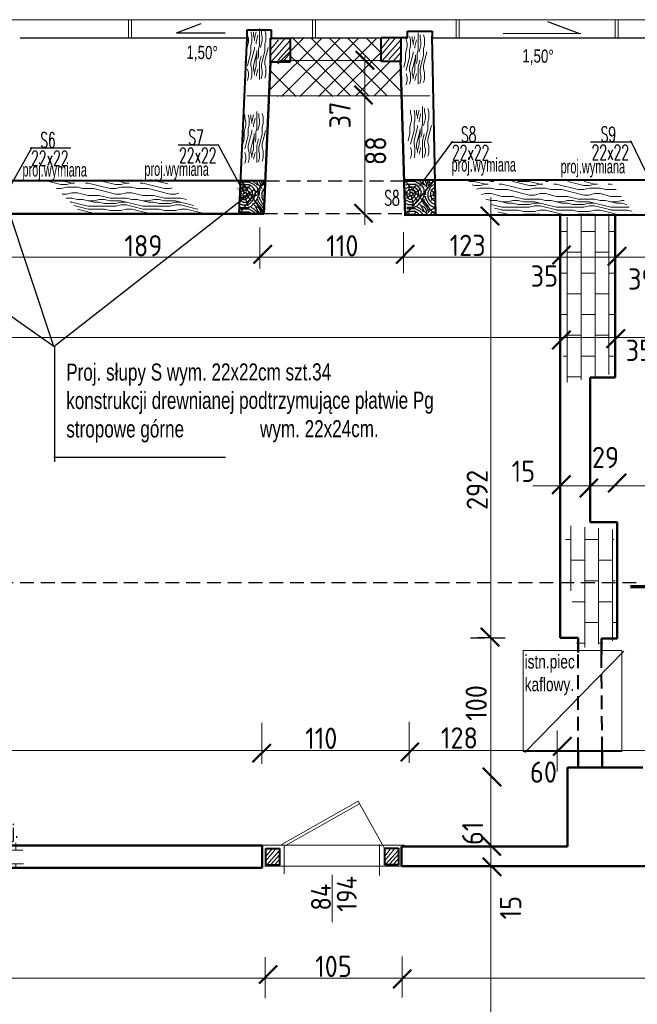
# Model space of a CAD drawing. Header units: millimetres. Extents: x 5545 to 136433, y -146986 to -36607.
# Tile 158 of 159: x 36452 to 36905, y -47318 to -46596. Entities that reach past the tile are written whole.
import ezdxf

# ---------------------------------------------------------------- set-up
doc = ezdxf.new("R2010")
doc.units = ezdxf.units.MM
doc.header["$LTSCALE"] = 8
doc.linetypes.add('DASHDOTX2', pattern=[50.8, 25.4, -12.7, 0, -12.7])
doc.linetypes.add('VERDECKT', pattern=[9.525, 6.35, -3.175])
for name, color, linetype, lineweight in [('0_Nr_Pióra__3', 7, 'Continuous', 50), ('OGËLNE_01', 7, 'Continuous', 13), ('Standard', 7, 'Continuous', 25)]:
    doc.layers.add(name, color=color, linetype=linetype, lineweight=lineweight)
for name, color, linetype in [('3 OKNA I DRZWI', 4, 'Continuous'), ('5 WYMIAROWANIE', 253, 'Continuous'), ('Arc_opisy', 18, 'Continuous'), ('RCAD_opis kształtu pręta', 7, 'Continuous')]:
    doc.layers.add(name, color=color, linetype=linetype)
doc.layers.add('cegły_Nr_Pióra__61', color=7, linetype='Continuous', lineweight=20, true_color=0x6a6a6a)
doc.styles.add('c20', font='simplex.shx', dxfattribs={"width": 0.7})
doc.styles.add('ISOCP', font='ISOCP.SHX')
doc.styles.add('TXT100', font='bikroms.shx', dxfattribs={"width": 0.75, "height": 20})
doc.styles.add('TXT50', font='bikroms.shx', dxfattribs={"width": 0.75, "height": 10})

# ---------------------------------------------------------------- blocks, each defined once
blk = doc.blocks.new('G$C27FEC524')
at = {"layer": '0_Nr_Pióra__3', "color": 250, "lineweight": 15}
for p, q in [((10.62, 38.11), (10.62, 25.61)), ((12.05, 36.71), (12.05, 34.21)), ((15.18, 34.2), (14.56, 36.7)), ((1.87, 35.61), (1.87, 33.11)), ((1.87, 33.11), (2.5, 30.61)), ((2.5, 30.61), (2.5, 28.11)), ((5, 33.11), (4.37, 35.61)), ((5, 33.11), (5, 28.11)), ((6.25, 35.61), (6.25, 33.11)), ((6.25, 33.11), (6.87, 30.61)), ((6.87, 30.61), (6.87, 29.36)), ((8.12, 35.62), (6.88, 30.62)), ((9.38, 33.12), (8.13, 28.12)), ((12.68, 29.2), (11.43, 24.21)), ((12.06, 34.2), (12.68, 31.71)), ((12.68, 31.71), (12.68, 29.21)), ((15.18, 29.21), (14.56, 26.71)), ((15.18, 34.21), (15.18, 29.21)), ((2.5, 28.11), (1.25, 23.11)), ((1.25, 23.11), (1.25, 18.11)), ((5, 28.11), (4.37, 25.62)), ((4.37, 25.61), (4.37, 20.61)), ((6.87, 23.11), (4.38, 13.12)), ((6.87, 24.36), (6.87, 23.11)), ((8.12, 28.11), (8.12, 26.86)), ((8.75, 21.86), (8.75, 18.11)), ((10, 23.11), (10.62, 25.61)), ((10, 23.11), (10, 18.11)), ((14.56, 21.71), (12.06, 11.72)), ((14.55, 26.71), (14.55, 21.71)), ((17.06, 24.21), (14.56, 14.22)), ((1.25, 18.11), (0, 13.11)), ((4.37, 20.61), (1.88, 10.62)), ((8.75, 20.61), (6.25, 10.62)), ((8.12, 15.61), (8.75, 18.11)), ((8.12, 15.61), (8.12, 10.61)), ((10, 18.11), (9.37, 15.62)), ((11.87, 18.11), (10.62, 13.12)), ((1.87, 8.11), (2.5, 5.61)), ((4.37, 13.11), (4.37, 10.61)), ((5, 8.11), (4.37, 10.61)), ((5, 8.11), (5, 3.11)), ((6.25, 10.61), (6.25, 8.11)), ((6.25, 8.11), (6.87, 5.61)), ((8.12, 10.62), (6.88, 5.62)), ((9.38, 8.12), (8.13, 3.12)), ((10.62, 13.11), (10.62, 0.61)), ((12.05, 11.71), (12.05, 9.21)), ((12.06, 9.2), (12.68, 6.71)), ((14.55, 14.21), (14.55, 11.71)), ((15.18, 9.2), (14.56, 11.7)), ((15.18, 9.21), (15.18, 4.21)), ((2.5, 3.11), (1.72, 0)), ((2.5, 5.61), (2.5, 3.11)), ((5, 3.11), (4.37, 0.62)), ((6.87, 5.61), (6.87, 4.36)), ((12.68, 4.2), (11.9, 1.1)), ((12.68, 6.71), (12.68, 4.21)), ((15.18, 4.21), (14.56, 1.71))]:
    blk.add_line(p, q, dxfattribs=at)
blk = doc.blocks.new('G$CA1BC58CF')
at = {"layer": 'Arc_opisy', "lineweight": 25, "ltscale": 0.2}
blk.add_blockref('G$C27FEC524', (0, 0), dxfattribs=at)
blk = doc.blocks.new('G$C2D5568B3')
at = {"layer": '5 WYMIAROWANIE', "lineweight": 15}
blk.add_hatch(color=7, dxfattribs=at).paths.add_polyline_path([(4.67, 8.25), (0, 0), (9.48, 0.08)])
blk = doc.blocks.new('G$CB5EE3834')
at = {"layer": 'Arc_opisy', "lineweight": 25, "ltscale": 0.2}
blk.add_blockref('G$C2D5568B3', (0, 0), dxfattribs=at)
blk = doc.blocks.new('G$C1A704194')
at = {"layer": 'Arc_opisy', "lineweight": 25, "ltscale": 0.2, "rotation": 43.91907581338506}
blk.add_blockref('G$CB5EE3834', (2.36, 0), dxfattribs=at)
blk = doc.blocks.new('G$C86EB5530')
at = {"layer": 'OGËLNE_01', "color": 7, "linetype": 'Continuous', "lineweight": 25, "style": 'TXT50', "width": 0.6}
blk.add_text('proj.wymiana', height=10, rotation=270, dxfattribs=at).set_placement((3.33, 56.29))

msp = doc.modelspace()

# ---------------------------------------------------------------- hatches: boundary and pattern name
at = {"layer": 'Arc_opisy', "lineweight": 9, "ltscale": 0.2}
h = msp.add_hatch(dxfattribs=at)
h.set_pattern_fill('panel', color=252, scale=40, style=0, pattern_type=2)
h.set_pattern_definition([(0, (-1182.067, 0.15), (0, 40), [8, -12, 4, -16]), (0, (-1154.067, 1.15), (0, 40), [8, -32]), (0, (-1158.067, 3.15), (0, 40), [4, -36]), (0, (-1180.067, 4.15), (0, 40), [2, -28, 2, -8]), (0, (-1166.067, 6.15), (0, 40), [8, -12, 2, -18]), (0, (-1176.067, 7.15), (0, 40), [6, -34]), (0, (-1166.067, 8.15), (0, 40), [12, -28]), (0, (-1178.067, 9.15), (0, 40), [8, -32]), (0, (-1162.067, 10.15), (0, 40), [20, -20]), (0, (-1174.067, 12.15), (0, 40), [4, -12, 8, -16]), (0, (-1146.067, 13.15), (0, 40), [8, -32]), (0, (-1154.067, 14.15), (0, 40), [4, -36]), (0, (-1162.067, 15.15), (0, 40), [4, -36]), (0, (-1182.067, 16.15), (0, 40), [8, -32]), (0, (-1162.067, 17.15), (0, 40), [8, -32]), (0, (-1162.067, 19.15), (0, 40), [8, -8, 8, -16]), (0, (-1170.067, 21.15), (0, 40), [4, -20, 8, -8]), (0, (-1162.067, 22.15), (0, 40), [12, -28]), (0, (-1162.067, 24.15), (0, 40), [8, -32]), (0, (-1178.067, 25.15), (0, 40), [12, -16, 4, -8]), (0, (-1178.067, 27.15), (0, 40), [20, -20]), (0, (-1154.067, 28.15), (0, 40), [4, -36]), (0, (-1166.067, 29.15), (0, 40), [8, -32]), (0, (-1174.067, 30.15), (0, 40), [4, -16, 4, -16]), (0, (-1178.067, 31.15), (0, 40), [4, -12, 8, -16]), (0, (-1170.067, 32.15), (0, 40), [4, -20, 4, -12]), (0, (-1162.067, 33.15), (0, 40), [12, -28]), (0, (-1178.067, 35.15), (0, 40), [8, -32]), (0, (-1158.067, 36.15), (0, 40), [4, -36]), (0, (-1150.067, 37.15), (0, 40), [4, -36]), (14.036243, (-1154.067, 3.15), (40, -1e-09), [4.12, -160.80422]), (14.036243, (-1150.067, 12.15), (40, -1e-09), [4.12, -160.80422]), (14.036243, (-1154.067, 36.15), (40, -1e-09), [4.12, -160.80422]), (14.036243, (-1166.067, 21.15), (40, -1e-09), [4.12, -160.80422]), (14.036243, (-1158.067, 27.15), (40, -1e-09), [4.12, -160.80422]), (14.036243, (-1154.067, 24.15), (40, -1e-09), [4.12, -160.80422]), (14.036243, (-1174.067, 31.15), (40, -1e-09), [4.12, -160.80422]), (14.036243, (-1158.067, 29.15), (40, -1e-09), [4.12, -160.80422]), (14.036243, (-1150.067, 14.15), (40, -1e-09), [8.24, -156.68422]), (14.036243, (-1154.067, 17.15), (40, -1e-09), [8.24, -156.68422]), (14.036243, (-1154.067, 19.15), (40, -1e-09), [8.24, -156.68422]), (165.963757, (-1166.067, 6.15), (-40, -1e-09), [4.12, -8.24, 4.12, -148.444221]), (165.963757, (-1174.067, 12.15), (-40, -1e-09), [4.12, -160.80422]), (165.963757, (-1174.067, 30.15), (-40, -1e-09), [8.24, -156.68422]), (194.036243, (-1154.067, 1.15), (-40, 1e-09), [4.12, -160.80422]), (345.963757, (-1146.067, 1.15), (40, 1e-09), [4.12, -160.80422]), (345.963757, (-1158.067, 15.15), (40, 1e-09), [4.12, -160.80422]), (345.963757, (-1150.067, 22.15), (40, 1e-09), [4.12, -160.80422]), (345.963757, (-1166.067, 25.15), (40, 1e-09), [4.12, -160.80422]), (345.963757, (-1170.067, 30.15), (40, 1e-09), [4.12, -160.80422]), (345.963757, (-1166.067, 32.15), (40, 1e-09), [4.12, -160.80422]), (345.963757, (-1166.067, 25.15), (40, 1e-09), [4.12, -160.80422]), (345.963757, (-1154.067, 31.15), (40, 1e-09), [16.48, -148.44422]), (345.963757, (-1178.067, 4.15), (40, 1e-09), [16.48, -148.44422]), (345.963757, (-1174.067, 7.15), (40, 1e-09), [16.48, -148.44422]), (345.963757, (-1170.067, 9.15), (40, 1e-09), [4.12, -8.24, 8.24, -144.324221]), (345.963757, (-1170.067, 12.15), (40, 1e-09), [8.24, -8.24, 8.24, -140.204221]), (345.963757, (-1174.067, 16.15), (40, 1e-09), [16.48, -148.44422]), (345.963757, (-1178.067, 19.15), (40, 1e-09), [16.48, -148.44422]), (345.963757, (-1178.067, 21.15), (40, 1e-09), [16.48, -148.44422]), (345.963757, (-1150.067, 33.15), (40, 1e-09), [4.12, -160.80422]), (345.963768, (-1146.067, 37.15), (40, 7.7e-06), [8.24, -156.68422]), (345.963768, (-1170.067, 35.15), (40, 7.7e-06), [8.24, -156.68422]), (345.963758, (-1174.067, 0.15), (40, 7e-07), [16.48, -148.44422]), (345.963758, (-1150.067, 28.15), (40, 7e-07), [12.36, -152.56422]), (345.963758, (-1146.067, 25.15), (40, 7e-07), [24.72, -140.20422])])
h.paths.add_polyline_path([(36472.555, -46713.881), (36497.072, -46737.734), (36586.026, -46737.9), (36556.375, -46713.052)])
at = {"layer": 'Arc_opisy', "lineweight": 25, "ltscale": 0.2}
h = msp.add_hatch(dxfattribs=at)
h.set_pattern_fill('logend', color=250, scale=20, style=0, pattern_type=2)
h.set_pattern_definition([(0, (-3964.713, 4265.506), (20, 20), [6, -14]), (0, (-3964.713, 4266.506), (20, 20), [6, -14]), (0, (-3963.713, 4268.506), (20, 20), [4, -16]), (0, (-3962.713, 4270.506), (20, 20), [3, -17]), (0, (-3962.713, 4272.506), (20, 20), [2, -18]), (0, (-3967.713, 4274.506), (20, 20), [1, -5, 1, -13]), (0, (-3964.713, 4275.506), (20, 20), [1, -8, 3, -8]), (0, (-3960.713, 4276.506), (20, 20), [1, -1, 1, -17]), (0, (-3961.713, 4277.506), (20, 20), [1, -19]), (0, (-3962.713, 4279.506), (20, 20), [3, -17]), (0, (-3962.713, 4281.506), (20, 20), [4, -16]), (0, (-3963.713, 4283.506), (20, 20), [5, -6, 1, -8]), (90, (-3971.713, 4271.506), (-20, 20), [1, -2, 5, -12]), (90, (-3970.713, 4273.506), (-20, 20), [1, -1, 3, -15]), (90, (-3969.713, 4281.506), (-20, 20), [2, -18]), (90, (-3968.713, 4273.506), (-20, 20), [4, -6, 1, -9]), (90, (-3967.713, 4284.506), (-20, 20), [1, -19]), (90, (-3966.713, 4274.506), (-20, 20), [3, -17]), (90, (-3964.713, 4275.506), (-20, 20), [2, -18]), (90, (-3962.713, 4275.506), (-20, 20), [1, -3, 3, -13]), (90, (-3961.713, 4276.506), (-20, 20), [1, -19]), (90, (-3960.713, 4272.506), (-20, 20), [2.8, -17.2]), (90, (-3959.713, 4268.506), (-20, 20), [2, -18]), (90, (-3957.713, 4276.506), (-20, 20), [1, -19]), (90, (-3955.713, 4275.506), (-20, 20), [3, -17]), (90, (-3953.713, 4275.506), (-20, 20), [3, -17]), (45, (-3956.713, 4267.506), (2e-15, 20), [1.4142, -1.4142, 1.4142, -24.0416712]), (45, (-3960.713, 4272.506), (2e-15, 20), [2.8284, -25.455871]), (45, (-3968.713, 4282.506), (2e-15, 20), [2.8284, -25.455871]), (45, (-3964.713, 4277.506), (2e-15, 20), [2.8284, -25.455871]), (45, (-3963.713, 4273.506), (2e-15, 20), [2.8284, -25.455871]), (45, (-3957.713, 4269.506), (2e-15, 20), [2.8284, -25.455871]), (45, (-3959.713, 4270.506), (2e-15, 20), [4.24264, -24.041631]), (45, (-3965.713, 4279.506), (2e-15, 20), [1.4142, -26.870071]), (45, (-3966.713, 4281.506), (2e-15, 20), [1.4142, -26.870071]), (45, (-3958.713, 4281.506), (2e-15, 20), [1.4142, -26.870071]), (45, (-3966.713, 4271.506), (2e-15, 20), [1.4142, -26.870071]), (45, (-3955.713, 4278.506), (2e-15, 20), [1.4142, -26.870071]), (45, (-3962.713, 4276.506), (2e-15, 20), [1.4142, -26.870071]), (45, (-3960.713, 4278.506), (2e-15, 20), [1.4142, -26.870071]), (135, (-3961.713, 4274.506), (-20, 2e-15), [1.4142, -1.4142, 4.24264, -21.2132312]), (135, (-3958.713, 4274.506), (-20, 2e-15), [1.4142, -26.870071]), (135, (-3958.713, 4267.506), (-20, 2e-15), [1.4142, -26.870071]), (135, (-3962.713, 4272.506), (-20, 2e-15), [1.4142, -26.870071]), (135, (-3959.713, 4276.506), (-20, 2e-15), [1.4142, -26.870071]), (135, (-3964.713, 4271.506), (-20, 2e-15), [1.4142, -26.870071]), (135, (-3956.713, 4271.506), (-20, 2e-15), [1.4142, -26.870071]), (135, (-3970.713, 4265.506), (-20, 2e-15), [1.4142, -26.870071]), (135, (-3969.713, 4266.506), (-20, 2e-15), [2.8284, -25.455871]), (135, (-3968.713, 4267.506), (-20, 2e-15), [2.8284, -25.455871]), (135, (-3966.713, 4267.506), (-20, 2e-15), [2.8284, -25.455871]), (135, (-3965.713, 4269.506), (-20, 2e-15), [2.8284, -25.455871]), (135, (-3957.713, 4277.506), (-20, 2e-15), [2.8284, -25.455871]), (135, (-3953.713, 4267.506), (-20, 2e-15), [2.8284, -25.455871]), (135, (-3952.713, 4283.506), (-20, 2e-15), [2.8284, -25.455871]), (135, (-3952.713, 4281.506), (-20, 2e-15), [2.8284, -25.455871]), (135, (-3954.713, 4280.506), (-20, 2e-15), [2.8284, -25.455871]), (135, (-3968.713, 4280.506), (-20, 2e-15), [4.24264, -24.041631]), (135, (-3955.713, 4278.506), (-20, 2e-15), [4.24264, -24.041631]), (26.565051, (-3966.713, 4284.506), (20, 8e-09), [2.236, -42.4853595]), (26.565051, (-3966.713, 4274.506), (20, 8e-09), [2.236, -42.4853595]), (26.565051, (-3964.713, 4280.506), (20, 8e-09), [2.236, -42.4853595]), (26.565051, (-3958.713, 4266.506), (20, 8e-09), [2.236, -42.4853595]), (26.565051, (-3959.713, 4268.506), (20, 8e-09), [2.236, -42.4853595]), (26.565051, (-3965.713, 4272.506), (20, 8e-09), [2.236, -42.4853595]), (26.565051, (-3965.713, 4282.506), (20, 8e-09), [2.236, -42.4853595]), (26.565051, (-3959.713, 4276.506), (20, 8e-09), [4.472, -40.2493595]), (63.434949, (-3959.713, 4279.506), (1e-09, 20), [2.236, -42.4853595]), (63.434949, (-3956.713, 4273.506), (1e-09, 20), [2.236, -42.4853595]), (63.434949, (-3966.713, 4277.506), (1e-09, 20), [2.236, -42.4853595]), (63.434949, (-3970.713, 4278.506), (1e-09, 20), [2.236, -42.4853595]), (63.434949, (-3958.713, 4274.506), (1e-09, 20), [2.236, -42.4853595]), (63.434949, (-3960.713, 4274.506), (1e-09, 20), [2.236, -42.4853595]), (63.434949, (-3968.713, 4277.506), (1e-09, 20), [4.472, -40.2493595]), (63.434949, (-3953.713, 4270.506), (1e-09, 20), [4.472, -40.2493595]), (63.434949, (-3955.713, 4271.506), (1e-09, 20), [4.472, -40.2493595]), (116.565051, (-3971.713, 4268.506), (-8e-09, 20), [2.236, -42.4853595]), (116.565051, (-3971.713, 4279.506), (-8e-09, 20), [2.236, -42.4853595]), (116.565051, (-3967.713, 4265.506), (-8e-09, 20), [2.236, -42.4853595]), (116.565051, (-3969.713, 4283.506), (-8e-09, 20), [2.236, -42.4853595]), (116.565051, (-3967.713, 4271.506), (-8e-09, 20), [2.236, -42.4853595]), (116.565051, (-3963.713, 4273.506), (-8e-09, 20), [2.236, -42.4853595]), (116.565051, (-3961.713, 4277.506), (-8e-09, 20), [2.236, -42.4853595]), (116.565051, (-3970.713, 4269.506), (6.4e-06, 20.0000032), [2.236, -42.4853595]), (116.565051, (-3965.713, 4272.506), (-8e-09, 20), [2.236, -42.4853595]), (116.565051, (-3959.713, 4270.506), (-8e-09, 20), [2.236, -42.4853595]), (116.565051, (-3957.713, 4272.506), (-8e-09, 20), [2.236, -42.4853595]), (116.565051, (-3953.713, 4278.506), (-8e-09, 20), [2.236, -42.4853595]), (116.565051, (-3968.713, 4284.506), (-8e-09, 20), [2.236, -42.4853595]), (116.565051, (-3971.713, 4283.506), (-8e-09, 20), [4.472, -40.2493595]), (116.565051, (-3968.713, 4269.506), (-8e-09, 20), [4.472, -40.2493595]), (153.434949, (-3971.713, 4266.506), (-20, 1e-09), [2.236, -42.4853595]), (153.434949, (-3954.713, 4265.506), (-20, 1e-09), [2.236, -42.4853595]), (153.434949, (-3955.713, 4275.506), (-20, 1e-09), [2.236, -42.4853595]), (153.434949, (-3963.713, 4268.506), (-20, 1e-09), [2.236, -42.4853595]), (153.434949, (-3964.713, 4266.506), (-20, 1e-09), [2.236, -42.4853595]), (153.434949, (-3962.713, 4270.506), (-20, 1e-09), [2.236, -42.4853595]), (153.434949, (-3956.713, 4282.506), (-20, 1e-09), [2.236, -42.4853595]), (153.434949, (-3954.713, 4283.506), (-20, 1e-09), [4.472, -40.2493595])])
h.paths.add_polyline_path([(36735.011, -46713.668), (36735.721, -46738.768), (36755.965, -46738.982), (36755.706, -46713.617)])
h = msp.add_hatch(dxfattribs=at)
h.set_pattern_fill('logend', color=250, scale=20, style=0, pattern_type=2)
h.set_pattern_definition([(0, (-4086.466, 4265.218), (20, 20), [6, -14]), (0, (-4086.466, 4266.218), (20, 20), [6, -14]), (0, (-4085.466, 4268.218), (20, 20), [4, -16]), (0, (-4084.466, 4270.218), (20, 20), [3, -17]), (0, (-4084.466, 4272.218), (20, 20), [2, -18]), (0, (-4089.466, 4274.218), (20, 20), [1, -5, 1, -13]), (0, (-4086.466, 4275.218), (20, 20), [1, -8, 3, -8]), (0, (-4082.466, 4276.218), (20, 20), [1, -1, 1, -17]), (0, (-4083.466, 4277.218), (20, 20), [1, -19]), (0, (-4084.466, 4279.218), (20, 20), [3, -17]), (0, (-4084.466, 4281.218), (20, 20), [4, -16]), (0, (-4085.466, 4283.218), (20, 20), [5, -6, 1, -8]), (90, (-4093.466, 4271.218), (-20, 20), [1, -2, 5, -12]), (90, (-4092.466, 4273.218), (-20, 20), [1, -1, 3, -15]), (90, (-4091.466, 4281.218), (-20, 20), [2, -18]), (90, (-4090.466, 4273.218), (-20, 20), [4, -6, 1, -9]), (90, (-4089.466, 4284.218), (-20, 20), [1, -19]), (90, (-4088.466, 4274.218), (-20, 20), [3, -17]), (90, (-4086.466, 4275.218), (-20, 20), [2, -18]), (90, (-4084.466, 4275.218), (-20, 20), [1, -3, 3, -13]), (90, (-4083.466, 4276.218), (-20, 20), [1, -19]), (90, (-4082.466, 4272.218), (-20, 20), [2.8, -17.2]), (90, (-4081.466, 4268.218), (-20, 20), [2, -18]), (90, (-4079.466, 4276.218), (-20, 20), [1, -19]), (90, (-4077.466, 4275.218), (-20, 20), [3, -17]), (90, (-4075.466, 4275.218), (-20, 20), [3, -17]), (45, (-4078.466, 4267.218), (2e-15, 20), [1.4142, -1.4142, 1.4142, -24.0416712]), (45, (-4082.466, 4272.218), (2e-15, 20), [2.8284, -25.455871]), (45, (-4090.466, 4282.218), (2e-15, 20), [2.8284, -25.455871]), (45, (-4086.466, 4277.218), (2e-15, 20), [2.8284, -25.455871]), (45, (-4085.466, 4273.218), (2e-15, 20), [2.8284, -25.455871]), (45, (-4079.466, 4269.218), (2e-15, 20), [2.8284, -25.455871]), (45, (-4081.466, 4270.218), (2e-15, 20), [4.24264, -24.041631]), (45, (-4087.466, 4279.218), (2e-15, 20), [1.4142, -26.870071]), (45, (-4088.466, 4281.218), (2e-15, 20), [1.4142, -26.870071]), (45, (-4080.466, 4281.218), (2e-15, 20), [1.4142, -26.870071]), (45, (-4088.466, 4271.218), (2e-15, 20), [1.4142, -26.870071]), (45, (-4077.466, 4278.218), (2e-15, 20), [1.4142, -26.870071]), (45, (-4084.466, 4276.218), (2e-15, 20), [1.4142, -26.870071]), (45, (-4082.466, 4278.218), (2e-15, 20), [1.4142, -26.870071]), (135, (-4083.466, 4274.218), (-20, 2e-15), [1.4142, -1.4142, 4.24264, -21.2132312]), (135, (-4080.466, 4274.218), (-20, 2e-15), [1.4142, -26.870071]), (135, (-4080.466, 4267.218), (-20, 2e-15), [1.4142, -26.870071]), (135, (-4084.466, 4272.218), (-20, 2e-15), [1.4142, -26.870071]), (135, (-4081.466, 4276.218), (-20, 2e-15), [1.4142, -26.870071]), (135, (-4086.466, 4271.218), (-20, 2e-15), [1.4142, -26.870071]), (135, (-4078.466, 4271.218), (-20, 2e-15), [1.4142, -26.870071]), (135, (-4092.466, 4265.218), (-20, 2e-15), [1.4142, -26.870071]), (135, (-4091.466, 4266.218), (-20, 2e-15), [2.8284, -25.455871]), (135, (-4090.466, 4267.218), (-20, 2e-15), [2.8284, -25.455871]), (135, (-4088.466, 4267.218), (-20, 2e-15), [2.8284, -25.455871]), (135, (-4087.466, 4269.218), (-20, 2e-15), [2.8284, -25.455871]), (135, (-4079.466, 4277.218), (-20, 2e-15), [2.8284, -25.455871]), (135, (-4075.466, 4267.218), (-20, 2e-15), [2.8284, -25.455871]), (135, (-4074.466, 4283.218), (-20, 2e-15), [2.8284, -25.455871]), (135, (-4074.466, 4281.218), (-20, 2e-15), [2.8284, -25.455871]), (135, (-4076.466, 4280.218), (-20, 2e-15), [2.8284, -25.455871]), (135, (-4090.466, 4280.218), (-20, 2e-15), [4.24264, -24.041631]), (135, (-4077.466, 4278.218), (-20, 2e-15), [4.24264, -24.041631]), (26.565051, (-4088.466, 4284.218), (20, 8e-09), [2.236, -42.4853595]), (26.565051, (-4088.466, 4274.218), (20, 8e-09), [2.236, -42.4853595]), (26.565051, (-4086.466, 4280.218), (20, 8e-09), [2.236, -42.4853595]), (26.565051, (-4080.466, 4266.218), (20, 8e-09), [2.236, -42.4853595]), (26.565051, (-4081.466, 4268.218), (20, 8e-09), [2.236, -42.4853595]), (26.565051, (-4087.466, 4272.218), (20, 8e-09), [2.236, -42.4853595]), (26.565051, (-4087.466, 4282.218), (20, 8e-09), [2.236, -42.4853595]), (26.565051, (-4081.466, 4276.218), (20, 8e-09), [4.472, -40.2493595]), (63.434949, (-4081.466, 4279.218), (1e-09, 20), [2.236, -42.4853595]), (63.434949, (-4078.466, 4273.218), (1e-09, 20), [2.236, -42.4853595]), (63.434949, (-4088.466, 4277.218), (1e-09, 20), [2.236, -42.4853595]), (63.434949, (-4092.466, 4278.218), (1e-09, 20), [2.236, -42.4853595]), (63.434949, (-4080.466, 4274.218), (1e-09, 20), [2.236, -42.4853595]), (63.434949, (-4082.466, 4274.218), (1e-09, 20), [2.236, -42.4853595]), (63.434949, (-4090.466, 4277.218), (1e-09, 20), [4.472, -40.2493595]), (63.434949, (-4075.466, 4270.218), (1e-09, 20), [4.472, -40.2493595]), (63.434949, (-4077.466, 4271.218), (1e-09, 20), [4.472, -40.2493595]), (116.565051, (-4093.466, 4268.218), (-8e-09, 20), [2.236, -42.4853595]), (116.565051, (-4093.466, 4279.218), (-8e-09, 20), [2.236, -42.4853595]), (116.565051, (-4089.466, 4265.218), (-8e-09, 20), [2.236, -42.4853595]), (116.565051, (-4091.466, 4283.218), (-8e-09, 20), [2.236, -42.4853595]), (116.565051, (-4089.466, 4271.218), (-8e-09, 20), [2.236, -42.4853595]), (116.565051, (-4085.466, 4273.218), (-8e-09, 20), [2.236, -42.4853595]), (116.565051, (-4083.466, 4277.218), (-8e-09, 20), [2.236, -42.4853595]), (116.565051, (-4092.466, 4269.218), (6.4e-06, 20.0000032), [2.236, -42.4853595]), (116.565051, (-4087.466, 4272.218), (-8e-09, 20), [2.236, -42.4853595]), (116.565051, (-4081.466, 4270.218), (-8e-09, 20), [2.236, -42.4853595]), (116.565051, (-4079.466, 4272.218), (-8e-09, 20), [2.236, -42.4853595]), (116.565051, (-4075.466, 4278.218), (-8e-09, 20), [2.236, -42.4853595]), (116.565051, (-4090.466, 4284.218), (-8e-09, 20), [2.236, -42.4853595]), (116.565051, (-4093.466, 4283.218), (-8e-09, 20), [4.472, -40.2493595]), (116.565051, (-4090.466, 4269.218), (-8e-09, 20), [4.472, -40.2493595]), (153.434949, (-4093.466, 4266.218), (-20, 1e-09), [2.236, -42.4853595]), (153.434949, (-4076.466, 4265.218), (-20, 1e-09), [2.236, -42.4853595]), (153.434949, (-4077.466, 4275.218), (-20, 1e-09), [2.236, -42.4853595]), (153.434949, (-4085.466, 4268.218), (-20, 1e-09), [2.236, -42.4853595]), (153.434949, (-4086.466, 4266.218), (-20, 1e-09), [2.236, -42.4853595]), (153.434949, (-4084.466, 4270.218), (-20, 1e-09), [2.236, -42.4853595]), (153.434949, (-4078.466, 4282.218), (-20, 1e-09), [2.236, -42.4853595]), (153.434949, (-4076.466, 4283.218), (-20, 1e-09), [4.472, -40.2493595])])
h.paths.add_polyline_path([(36613.258, -46713.957), (36612.708, -46738.276), (36630.528, -46738.209), (36631.017, -46713.867)])
at = {"layer": 'Arc_opisy', "lineweight": 9, "ltscale": 0.2}
h = msp.add_hatch(dxfattribs=at)
h.set_pattern_fill('panel', color=252, scale=40, style=0, pattern_type=2)
h.set_pattern_definition([(0, (-878.572, -0.56), (0, 40), [8, -12, 4, -16]), (0, (-850.572, 0.44), (0, 40), [8, -32]), (0, (-854.572, 2.44), (0, 40), [4, -36]), (0, (-876.572, 3.44), (0, 40), [2, -28, 2, -8]), (0, (-862.572, 5.44), (0, 40), [8, -12, 2, -18]), (0, (-872.572, 6.44), (0, 40), [6, -34]), (0, (-862.572, 7.44), (0, 40), [12, -28]), (0, (-874.572, 8.44), (0, 40), [8, -32]), (0, (-858.572, 9.44), (0, 40), [20, -20]), (0, (-870.572, 11.44), (0, 40), [4, -12, 8, -16]), (0, (-842.572, 12.44), (0, 40), [8, -32]), (0, (-850.572, 13.44), (0, 40), [4, -36]), (0, (-858.572, 14.44), (0, 40), [4, -36]), (0, (-878.572, 15.44), (0, 40), [8, -32]), (0, (-858.572, 16.44), (0, 40), [8, -32]), (0, (-858.572, 18.44), (0, 40), [8, -8, 8, -16]), (0, (-866.572, 20.44), (0, 40), [4, -20, 8, -8]), (0, (-858.572, 21.44), (0, 40), [12, -28]), (0, (-858.572, 23.44), (0, 40), [8, -32]), (0, (-874.572, 24.44), (0, 40), [12, -16, 4, -8]), (0, (-874.572, 26.44), (0, 40), [20, -20]), (0, (-850.572, 27.44), (0, 40), [4, -36]), (0, (-862.572, 28.44), (0, 40), [8, -32]), (0, (-870.572, 29.44), (0, 40), [4, -16, 4, -16]), (0, (-874.572, 30.44), (0, 40), [4, -12, 8, -16]), (0, (-866.572, 31.44), (0, 40), [4, -20, 4, -12]), (0, (-858.572, 32.44), (0, 40), [12, -28]), (0, (-874.572, 34.44), (0, 40), [8, -32]), (0, (-854.572, 35.44), (0, 40), [4, -36]), (0, (-846.572, 36.44), (0, 40), [4, -36]), (14.036243, (-850.572, 2.439), (40, -1e-09), [4.12, -160.80422]), (14.036243, (-846.572, 11.439), (40, -1e-09), [4.12, -160.80422]), (14.036243, (-850.572, 35.439), (40, -1e-09), [4.12, -160.80422]), (14.036243, (-862.572, 20.439), (40, -1e-09), [4.12, -160.80422]), (14.036243, (-854.572, 26.439), (40, -1e-09), [4.12, -160.80422]), (14.036243, (-850.572, 23.439), (40, -1e-09), [4.12, -160.80422]), (14.036243, (-870.572, 30.439), (40, -1e-09), [4.12, -160.80422]), (14.036243, (-854.572, 28.439), (40, -1e-09), [4.12, -160.80422]), (14.036243, (-846.572, 13.439), (40, -1e-09), [8.24, -156.68422]), (14.036243, (-850.572, 16.439), (40, -1e-09), [8.24, -156.68422]), (14.036243, (-850.572, 18.439), (40, -1e-09), [8.24, -156.68422]), (165.963757, (-862.572, 5.439), (-40, -1e-09), [4.12, -8.24, 4.12, -148.444221]), (165.963757, (-870.572, 11.439), (-40, -1e-09), [4.12, -160.80422]), (165.963757, (-870.572, 29.439), (-40, -1e-09), [8.24, -156.68422]), (194.036243, (-850.572, 0.439), (-40, 1e-09), [4.12, -160.80422]), (345.963757, (-842.572, 0.439), (40, 1e-09), [4.12, -160.80422]), (345.963757, (-854.572, 14.439), (40, 1e-09), [4.12, -160.80422]), (345.963757, (-846.572, 21.439), (40, 1e-09), [4.12, -160.80422]), (345.963757, (-862.572, 24.439), (40, 1e-09), [4.12, -160.80422]), (345.963757, (-866.572, 29.439), (40, 1e-09), [4.12, -160.80422]), (345.963757, (-862.572, 31.439), (40, 1e-09), [4.12, -160.80422]), (345.963757, (-862.572, 24.439), (40, 1e-09), [4.12, -160.80422]), (345.963757, (-850.572, 30.439), (40, 1e-09), [16.48, -148.44422]), (345.963757, (-874.572, 3.439), (40, 1e-09), [16.48, -148.44422]), (345.963757, (-870.572, 6.439), (40, 1e-09), [16.48, -148.44422]), (345.963757, (-866.572, 8.439), (40, 1e-09), [4.12, -8.24, 8.24, -144.324221]), (345.963757, (-866.572, 11.439), (40, 1e-09), [8.24, -8.24, 8.24, -140.204221]), (345.963757, (-870.572, 15.439), (40, 1e-09), [16.48, -148.44422]), (345.963757, (-874.572, 18.439), (40, 1e-09), [16.48, -148.44422]), (345.963757, (-874.572, 20.439), (40, 1e-09), [16.48, -148.44422]), (345.963757, (-846.572, 32.439), (40, 1e-09), [4.12, -160.80422]), (345.963768, (-842.572, 36.439), (40, 7.7e-06), [8.24, -156.68422]), (345.963768, (-866.572, 34.439), (40, 7.7e-06), [8.24, -156.68422]), (345.963758, (-870.572, -0.561), (40, 7e-07), [16.48, -148.44422]), (345.963758, (-846.572, 27.439), (40, 7e-07), [12.36, -152.56422]), (345.963758, (-842.572, 24.439), (40, 7e-07), [24.72, -140.20422])])
h.paths.add_polyline_path([(36780.915, -46714.189), (36804.504, -46738.838), (36902.593, -46738.793), (36884.906, -46714.778)])
at = {"layer": 'Standard', "lineweight": 20, "ltscale": 0.5}
h = msp.add_hatch(dxfattribs=at)
h.set_pattern_fill('AR-BRSTD', color=250, scale=0.15, angle=270, style=0)
h.set_pattern_definition([(270, (93248.453, -711.256), (10.16127, -4e-15), []), (360, (93248.453, -711.256), (10.16127, 15.24), [10.16127, -10.16127])])
h.paths.add_polyline_path([(36850.897, -46862.485), (36887.141, -46855.515), (36888.186, -46738.071), (36847.412, -46741.207)])
h = msp.add_hatch(dxfattribs=at)
h.set_pattern_fill('AR-BRSTD', color=250, scale=0.15, angle=270, style=0)
h.set_pattern_definition([(270, (93251.054, -906.705), (10.16127, -4e-15), []), (360, (93251.054, -906.705), (10.16127, 15.24), [10.16127, -10.16127])])
h.paths.add_polyline_path([(36860.514, -47057.934), (36889.741, -47050.964), (36887.243, -46969.978), (36850.999, -46966.842)])
h = msp.add_hatch(dxfattribs=at)
h.set_pattern_fill('AR-BRSTD', color=250, scale=0.15, angle=180, style=0)
h.set_pattern_definition([(180, (82504.108, -103590.124), (-6e-15, -10.16127), []), (270, (82504.108, -103590.124), (15.24, -10.16127), [10.16127, -10.16127])])
h.paths.add_polyline_path([(36312.764, -47201.029), (36306.824, -47217.109), (36454.501, -47217.327), (36453.689, -47199.723)])

# ---------------------------------------------------------------- linework, layer by layer
at = {"color": 250, "linetype": 'ByBlock', "lineweight": 50}
for p, q in [((36711.613, -46632.446), (36698.245, -46619.079)), ((36710.591, -46657.862), (36697.224, -46644.494)), ((36710.591, -46744.512), (36697.224, -46731.145)), ((36803.444, -46746.665), (36790.077, -46733.297)), ((36636.663, -46761.423), (36623.296, -46774.79)), ((36741.108, -46761.423), (36727.741, -46774.79)), ((36855.858, -46761.891), (36842.49, -46775.259)), ((36896.605, -46762.828), (36883.238, -46776.195)), ((36855.711, -46824.175), (36842.344, -46837.542)), ((36895.595, -46823.26), (36882.228, -46836.627)), ((36855.668, -46930.403), (36842.301, -46943.77)), ((36896.717, -46929.213), (36883.349, -46942.58)), ((36875.895, -46932.782), (36862.528, -46946.15)), ((36803.389, -47055.458), (36790.021, -47042.091)), ((36856.493, -47122.405), (36843.125, -47135.772)), ((36635.893, -47127.425), (36622.525, -47140.793)), ((36744.553, -47126.489), (36731.186, -47139.856)), ((36804.783, -47158.172), (36791.415, -47144.805)), ((36804.55, -47209.065), (36791.183, -47195.697)), ((36804.783, -47224.17), (36791.415, -47210.802)), ((36640.611, -47289.818), (36627.244, -47303.185)), ((36738.968, -47293.038), (36725.6, -47306.405))]:
    msp.add_line(p, q, dxfattribs=at)
at = {"layer": '5 WYMIAROWANIE', "color": 250, "lineweight": 25}
for p, q in [((36862.514, -46606.289), (36839.058, -46597.501)), ((36566.817, -46605.462), (36584.833, -46598.672)), ((36863.365, -46606.11), (36806.472, -46606.289))]:
    msp.add_line(p, q, dxfattribs=at)
at = {"layer": 'Arc_opisy', "color": 250, "lineweight": 25, "ltscale": 0.5}
for p, q in [((36566.755, -46605.614), (36602.52, -46605.614)), ((36634.467, -46648.134), (36673.499, -46609.102)), ((36640.926, -46628.205), (36660.289, -46608.842)), ((36643.714, -46652.358), (36686.708, -46609.363)), ((36694.673, -46652.063), (36651.274, -46608.663)), ((36657.263, -46652.279), (36699.917, -46609.624)), ((36708.066, -46651.985), (36665.016, -46608.935)), ((36670.812, -46652.201), (36713.127, -46609.885)), ((36721.459, -46651.908), (36678.758, -46609.206)), ((36731.728, -46648.719), (36692.5, -46609.478)), ((36717.18, -46620.489), (36706.242, -46609.749)), ((36684.36, -46652.122), (36716.925, -46619.759)), ((36681.28, -46652.14), (36650.126, -46622.356)), ((36697.909, -46652.044), (36723.502, -46626.452)), ((36654.495, -46652.295), (36635.11, -46632.91)), ((36711.458, -46651.966), (36730.969, -46632.082)), ((36641.102, -46652.373), (36640.333, -46651.604))]:
    msp.add_line(p, q, dxfattribs=at)
at = {"layer": 'Arc_opisy', "color": 250, "lineweight": 40, "ltscale": 0.2}
msp.add_line((36731.215, -46608.997), (36736.366, -46608.864), dxfattribs=at)
at = {"layer": 'Arc_opisy', "color": 250, "lineweight": 25, "ltscale": 0.1}
for p, q in [((36899.763, -46684.576), (36918.452, -46722.871)), ((36460.537, -46689.583), (36443.247, -46720.747)), ((36459.336, -46689.855), (36489.153, -46689.855)), ((36567.906, -46687.793), (36597.724, -46687.793)), ((36597.526, -46688.172), (36616.04, -46722.734)), ((36769.238, -46684.996), (36745.001, -46717.735)), ((36768.044, -46685.745), (36797.861, -46685.745)), ((36870.524, -46685.615), (36900.341, -46685.615))]:
    msp.add_line(p, q, dxfattribs=at)
at = {"layer": 'Arc_opisy', "color": 250, "lineweight": 30, "ltscale": 0.2}
for p, q in [((36631.874, -46713.695), (36612.785, -46738.122)), ((36613.675, -46713.695), (36630.58, -46738.243)), ((36733.719, -46713.364), (36756.771, -46739.247)), ((36756.18, -46713.116), (36734.402, -46739.322))]:
    msp.add_line(p, q, dxfattribs=at)
at = {"layer": 'Arc_opisy', "color": 250, "linetype": 'VERDECKT', "lineweight": 25, "ltscale": 0.2}
for p, q in [((36632.152, -46714.064), (36735.204, -46714.064)), ((36630.518, -46738.16), (36734.932, -46738.16)), ((36797.732, -47049.548), (36782.341, -47049.548)), ((36782.341, -47049.548), (36807.745, -47049.548))]:
    msp.add_line(p, q, dxfattribs=at)
at = {"layer": 'Arc_opisy', "color": 250, "lineweight": 25, "ltscale": 0.2}
for p, q in [((36476.654, -46835.776), (36320.87, -46725.896)), ((36476.587, -46835.776), (36618.993, -46724.412)), ((36476.654, -46835.776), (36442.153, -46731.833)), ((36477.43, -46920.36), (36477.43, -46835.228)), ((36602.654, -46917.171), (36476.587, -46917.171))]:
    msp.add_line(p, q, dxfattribs=at)
at = {"layer": 'Arc_opisy', "color": 6, "linetype": 'VERDECKT', "lineweight": 25, "ltscale": 0.2}
msp.add_line((36904.05, -47009.035), (35210.2, -47009.035), dxfattribs=at)
at = {"layer": 'Arc_opisy', "color": 250, "linetype": 'VERDECKT', "lineweight": 40, "ltscale": 0.2}
for p, q in [((36861.484, -47132.785), (36861.484, -47056.837)), ((36879.047, -47132.371), (36878.462, -47058.725))]:
    msp.add_line(p, q, dxfattribs=at)
at = {"layer": 'Standard', "color": 250, "lineweight": 20}
for p, q in [((35269.113, -46595.894), (38099.233, -46595.894)), ((36531.441, -46609.283), (36531.441, -46595.894)), ((36533.597, -46595.894), (36533.597, -46609.283)), ((36666.582, -46609.536), (36666.582, -46595.894)), ((36668.738, -46595.894), (36668.738, -46609.536)), ((36771.816, -46609.283), (36771.816, -46595.894)), ((36773.972, -46595.894), (36773.972, -46609.283)), ((36888.581, -46609.283), (36888.581, -46595.894)), ((36890.737, -46595.894), (36890.737, -46609.283)), ((36636.937, -46609.277), (36635.616, -46611.047)), ((36646.085, -46609.643), (36635.616, -46622.259)), ((36641.511, -46610.558), (36635.616, -46617.8)), ((36649.927, -46611.472), (36636.206, -46626.841)), ((36718.169, -46608.728), (36716.848, -46610.498)), ((36727.317, -46609.094), (36716.848, -46621.711)), ((36722.743, -46610.009), (36716.848, -46617.251)), ((36731.159, -46610.924), (36717.438, -46626.292)), ((36650.11, -46615.863), (36641.145, -46625.743)), ((36731.342, -46615.314), (36722.377, -46625.194)), ((36642.331, -46625.734), (36717.184, -46625.734)), ((36649.744, -46620.803), (36644.987, -46626.475)), ((36704.785, -46746.295), (36704.785, -46622.986)), ((36730.976, -46620.254), (36726.219, -46625.926)), ((36618.299, -46651.788), (36752.599, -46651.788)), ((36618.299, -46651.788), (36752.599, -46651.788)), ((36797.42, -47530.774), (36797.42, -46726.461)), ((36627.894, -46748.424), (36627.894, -46778.541)), ((36733.118, -46751.77), (36733.118, -46781.888)), ((35400.228, -46770.113), (37926.931, -46770.113)), ((35398.577, -46829.021), (37924.09, -46829.021)), ((36828.023, -46937.821), (36916.069, -46937.821)), ((36821.027, -47058.725), (36893.331, -47058.725)), ((36821.027, -47132.785), (36821.027, -47058.725)), ((36894.794, -47059.289), (36822.197, -47133.642)), ((36893.331, -47058.725), (36893.331, -47132.785)), ((36737.387, -47111.153), (36737.387, -47141.27)), ((36629.188, -47111.897), (36629.188, -47142.014)), ((36845.957, -47117.474), (36845.957, -47147.591)), ((35406.997, -47132.033), (37929.112, -47132.033)), ((36893.331, -47132.785), (36821.027, -47132.785)), ((36643.048, -47201.555), (36700.064, -47169.413)), ((36646.56, -47201.848), (36701.047, -47171.182)), ((36700.064, -47169.413), (36720.035, -47205.361)), ((36629.964, -47201.688), (36733.883, -47201.688)), ((36633.124, -47203.947), (36632.199, -47205.186)), ((36639.528, -47204.204), (36632.199, -47213.035)), ((36636.326, -47204.844), (36632.199, -47209.914)), ((36645.796, -47201.927), (36645.796, -47222.711)), ((36715.738, -47201.049), (36715.738, -47223.882)), ((36720.357, -47203.655), (36719.432, -47204.894)), ((36726.761, -47203.911), (36719.432, -47212.742)), ((36723.559, -47204.551), (36719.432, -47209.621)), ((36642.217, -47205.484), (36632.612, -47216.242)), ((36642.345, -47208.558), (36636.07, -47215.474)), ((36642.089, -47212.016), (36638.759, -47215.986)), ((36729.45, -47205.192), (36719.845, -47215.949)), ((36729.578, -47208.265), (36723.303, -47215.181)), ((36729.322, -47211.723), (36725.992, -47215.693)), ((36631.246, -47216.961), (36731.066, -47216.961)), ((36680.888, -47223.415), (36680.888, -47258.074)), ((36631.791, -47283.676), (36631.791, -47313.793)), ((36732.181, -47283.304), (36732.181, -47313.421)), ((35394.518, -47299.105), (38086.094, -47299.105))]:
    msp.add_line(p, q, dxfattribs=at)
at = {"layer": 'Standard', "color": 250, "lineweight": 40}
for p, q in [((36618.428, -46609.278), (36618.428, -46603.423)), ((36618.428, -46603.423), (36636.175, -46603.423)), ((36636.175, -46603.423), (36636.175, -46608.912)), ((36736.291, -46609.283), (36736.291, -46604.32)), ((36736.291, -46604.32), (36754.221, -46604.32)), ((36754.221, -46604.32), (36754.221, -46609.26)), ((36635.616, -46609.536), (36650.024, -46609.536)), ((36635.616, -46627.031), (36635.616, -46609.536)), ((36650.024, -46609.536), (36650.024, -46627.031)), ((36716.848, -46608.987), (36731.256, -46608.987)), ((36716.848, -46626.482), (36716.848, -46608.987)), ((36731.256, -46608.987), (36731.256, -46626.482)), ((36650.024, -46627.031), (36635.616, -46627.031)), ((36731.256, -46626.482), (36716.848, -46626.482)), ((36733.214, -46713.284), (36933.788, -46713.51)), ((36432.576, -46713.882), (36632.551, -46713.882)), ((36632.199, -47204.129), (36642.285, -47204.129)), ((36632.199, -47216.375), (36632.199, -47204.129)), ((36642.285, -47204.129), (36642.285, -47216.375)), ((36719.432, -47203.836), (36729.518, -47203.836)), ((36719.432, -47216.083), (36719.432, -47203.836)), ((36729.518, -47203.836), (36729.518, -47216.083)), ((36642.285, -47216.375), (36632.199, -47216.375)), ((36729.518, -47216.083), (36719.432, -47216.083))]:
    msp.add_line(p, q, dxfattribs=at)
at = {"layer": 'Standard', "color": 250, "lineweight": 25}
for p, q in [((36451.909, -46609.283), (36619.317, -46609.283)), ((36636.933, -46609.283), (36736.291, -46609.283)), ((36753.471, -46609.283), (36920.879, -46609.283))]:
    msp.add_line(p, q, dxfattribs=at)
at = {"layer": 'Standard', "color": 250, "linetype": 'DASHDOTX2', "lineweight": 40}
for p, q in [((36612.614, -46738.292), (36618.473, -46609.22)), ((36754.019, -46608.052), (36756.651, -46739.188))]:
    msp.add_line(p, q, dxfattribs=at)
at = {"layer": 'Standard', "color": 250, "lineweight": 50}
for p, q in [((36630.666, -46738.292), (36635.616, -46627.031)), ((36734.407, -46739.714), (36731.108, -46625.198)), ((36433.16, -46738.292), (36630.666, -46738.292)), ((36733.642, -46739.249), (36848.288, -46739.188)), ((36848.288, -46739.188), (36848.288, -47049.471)), ((36848.458, -46739.105), (36932.163, -46739.24)), ((36888.415, -46858.319), (36888.415, -46739.24)), ((36870.266, -46964.579), (36870.266, -46858.319)), ((36870.266, -46858.319), (36888.415, -46858.319)), ((36889.878, -46964.579), (36870.266, -46964.579)), ((36889.878, -47050.056), (36889.878, -46964.579)), ((36848.288, -47049.471), (36861.427, -47049.471)), ((36861.427, -47049.471), (36861.427, -47060.301)), ((36878.462, -47061.765), (36878.462, -47050.056)), ((36878.462, -47050.056), (36889.878, -47050.056)), ((36861.484, -47132.371), (36861.484, -47144.373)), ((36879.047, -47132.371), (36879.047, -47144.519)), ((36853.549, -47202.597), (36853.549, -47144.519)), ((36853.549, -47144.519), (36908.816, -47144.519)), ((36154.262, -47201.904), (36629.652, -47201.904)), ((36629.652, -47201.904), (36629.652, -47218.296)), ((36731.775, -47216.96), (36731.775, -47202.597)), ((36731.775, -47202.597), (36853.549, -47202.597)), ((36629.652, -47218.296), (36153.325, -47218.296)), ((37210.258, -47216.96), (36731.775, -47216.96))]:
    msp.add_line(p, q, dxfattribs=at)
at = {"layer": 'Standard', "color": 250, "lineweight": 70}
msp.add_line((36899.849, -47011.783), (36929.595, -47011.783), dxfattribs=at)

# ---------------------------------------------------------------- block references
at = {"layer": 'Arc_opisy', "color": 252, "lineweight": 9, "ltscale": 0.2}
for name, p in [('G$C27FEC524', (36616.951, -46640.425)), ('G$C27FEC524', (36733.373, -46643.739)), ('G$CA1BC58CF', (36736.601, -46697.801)), ('G$CA1BC58CF', (36615.007, -46701.36))]:
    msp.add_blockref(name, p, dxfattribs=at)
at = {"layer": 'Arc_opisy', "color": 250, "lineweight": 25, "ltscale": 0.1, "rotation": 90}
for p in [(36824.787, -46710.632), (36904.809, -46711.968), (36509.982, -46714.347), (36599.438, -46713.858)]:
    msp.add_blockref('G$C86EB5530', p, dxfattribs=at)
at = {"layer": 'Arc_opisy', "lineweight": 25, "ltscale": 0.2}
for p, rotation in [((36743.987, -46711.137), 220.511427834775), ((36619.591, -46714.784), 174.3517526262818)]:
    msp.add_blockref('G$C1A704194', p, dxfattribs=dict(at, rotation=rotation))

# ---------------------------------------------------------------- texts
at = {"layer": '3 OKNA I DRZWI', "color": 250, "lineweight": 25, "style": 'TXT100', "width": 0.75}
for p in [(36573.953, -46624.571), (36820.406, -46627.198)]:
    msp.add_text('1,50%%D', height=9.7344, rotation=358.811653, dxfattribs=at).set_placement(p)
at = {"layer": 'Arc_opisy', "color": 250, "style": 'c20', "width": 0.6}
for s, p in [('S7', (36575.304, -46687.652)), ('S8', (36775.442, -46685.603)), ('S9', (36877.922, -46685.473)), ('S6', (36466.734, -46689.713)), ('22x22', (36460.034, -46703.001)), ('22x22', (36568.604, -46700.94)), ('22x22', (36768.742, -46698.892)), ('22x22', (36871.222, -46698.762)), ('S8', (36719.167, -46732.311))]:
    msp.add_text(s, height=11, dxfattribs=at).set_placement(p)
at = {"layer": 'cegły_Nr_Pióra__61', "color": 0, "linetype": 'Continuous', "lineweight": 20, "ltscale": 50, "style": 'TXT50', "width": 0.75}
for s, p in [('istn.piec', (36822.1, -47071.996)), ('kaflowy.', (36822.16, -47088.663))]:
    msp.add_text(s, height=10, rotation=0.206287, dxfattribs=at).set_placement(p)
at = {"layer": 'cegły_Nr_Pióra__61', "color": 250, "lineweight": 25, "ltscale": 50, "insert": (36280.874, -47187.027), "char_height": 10, "width": 272.15617, "attachment_point": 1, "rotation": 0.206287, "style": 'TXT50'}
msp.add_mtext('{\\C0;istn.ściana z cegły pełnej ceramicznej. \\P}', dxfattribs=at)
at = {"layer": 'RCAD_opis kształtu pręta', "color": 7, "lineweight": 25, "insert": (36621.303, -46856.246), "char_height": 12.5, "width": 271.0351, "attachment_point": 5, "rotation": 0.062969, "style": 'TXT50'}
msp.add_mtext('\\pxql;\\P\\PProj. słupy S wym. 22x22cm szt.34\\Pkonstrukcji drewnianej podtrzymujące płatwie Pg stropowe górne                wym. 22x24cm.', dxfattribs=at)
at = {"layer": 'Standard', "color": 250, "linetype": 'Continuous', "lineweight": 25, "style": 'ISOCP'}
for s, height, p in [('37', 15.5825, (36694.447, -46675.66)), ('88', 15.5825, (36720.624, -46702.648)), ('292', 15.5825, (36795.09, -46955.646)), ('100', 15.5825, (36794.346, -47110.322)), ('61', 15.5825, (36791.743, -47201.417)), ('194', 14.6659, (36698.95, -47250.438)), ('84', 14.6659, (36680.028, -47249.595)), ('15', 15.5825, (36819.63, -47256.074))]:
    msp.add_text(s, height=height, rotation=90, dxfattribs=at).set_placement(p)
for s, p in [('189', (36528.463, -46769.542)), ('110', (36676.583, -46769.542)), ('123', (36767.095, -46769.249)), ('35', (36826.552, -46791.785)), ('39', (36897.962, -46793.943)), ('35', (36896.246, -46846.296)), ('29', (36871.494, -46924.917)), ('15', (36812.598, -46935.031)), ('110', (36661.102, -47130.968)), ('128', (36760.686, -47130.675)), ('60', (36826.085, -47155.746)), ('105', (36668.456, -47298.316))]:
    msp.add_text(s, height=15.5825, dxfattribs=at).set_placement(p)

doc.saveas('drawing.dxf')
